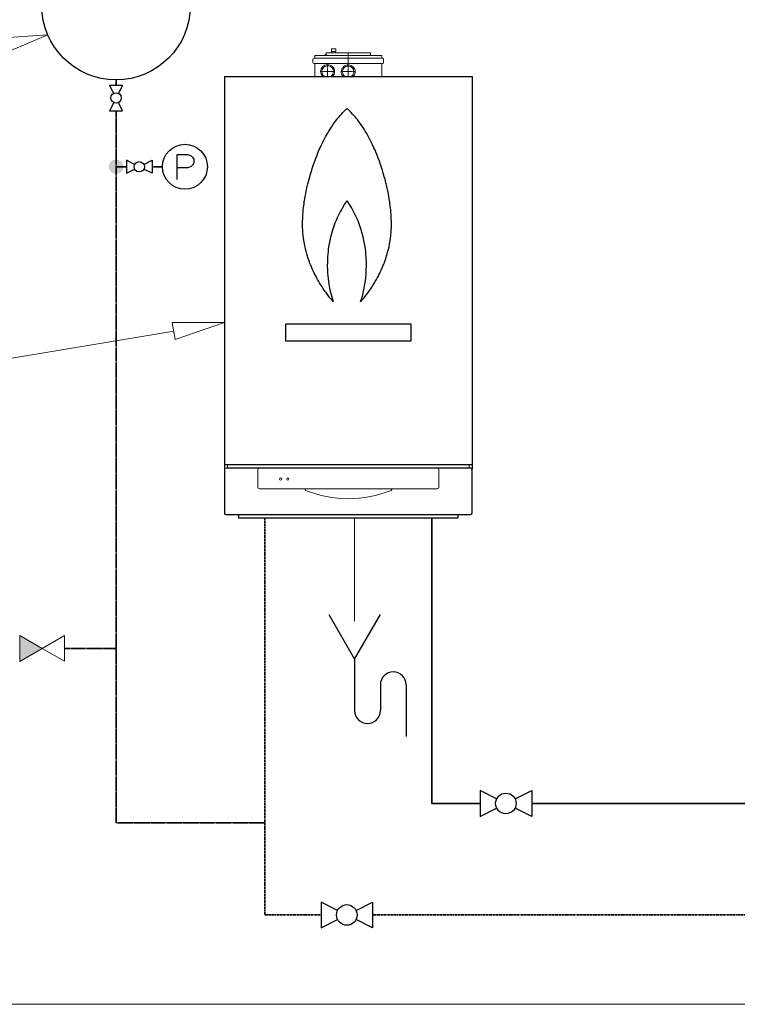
# Model space of a CAD drawing. Header units: millimetres. Extents: x 17747 to 112039, y -74980 to 446921.
# Tile 163 of 256: x 61556 to 62947, y -68679 to -66769. Entities that reach past the tile are written whole.
import ezdxf

# ---------------------------------------------------------------- set-up
doc = ezdxf.new("R2010")
doc.units = ezdxf.units.MM
for name, pattern in [('ACAD_ISO10W100', [18, 12, -3, 0, -3]), ('MITTE', [2, 1.25, -0.25, 0.25, -0.25]), ('phl_thick', [0]), ('VERDECKT', [9.525, 6.35, -3.175])]:
    doc.linetypes.add(name, pattern=pattern)
for name, color, linetype, lineweight in [('ARMATURY', 7, 'Continuous', 9), ('JS_VYT_POPIS - OBECNĚ', 7, 'Continuous', 5), ('TWmS_H____SYMBOLE', 7, 'Continuous', 25), ('UT_SCHÉMA_PŘÍVOD', 10, 'Continuous', 35), ('UT_SCHÉMA_SYMBOLY', 7, 'Continuous', 25), ('UT_SCHÉMA_ZPÁTEČKA', 172, 'VERDECKT', 35), ('VZT_50 POPIS - OBECNE', 7, 'Continuous', 5)]:
    doc.layers.add(name, color=color, linetype=linetype, lineweight=lineweight)

# ---------------------------------------------------------------- blocks, each defined once
blk = doc.blocks.new('_ClosedBlank')
at = {"color": 0, "linetype": 'ByBlock', "lineweight": -2}
for p, q in [((-1, 0.167), (0, 0)), ((-1, 0.167), (-1, -0.167)), ((0, 0), (-1, -0.167))]:
    blk.add_line(p, q, dxfattribs=at)

msp = doc.modelspace()

# ---------------------------------------------------------------- hatches: boundary and pattern name
h = msp.add_hatch(color=256)
h.dxf.hatch_style = 1
h.paths.add_polyline_path([(61555.5, -68014.2), (61598.8, -67989.2), (61555.5, -67964.2)])
at = {"layer": 'UT_SCHÉMA_PŘÍVOD', "linetype": 'ACAD_ISO10W100', "ltscale": 0.1}
msp.add_hatch(color=6, dxfattribs=at).paths.add_polyline_path([(61742.3, -67068.7, -1), (61742.3, -67040.7, -1)])

# ---------------------------------------------------------------- linework, layer by layer
at = {"lineweight": 5, "extrusion": (0, 1, 0)}
for p, q in [((62159.9, -66825.7), (62159.9, -66831.4)), ((62168.6, -66825.7), (62159.9, -66825.7)), ((62168.6, -66825.7), (62168.6, -66831.4)), ((62124.1, -66852.2), (62124.1, -66846.1)), ((62259.1, -66844), (62126.1, -66844)), ((62127.7, -66839), (62257.5, -66839)), ((62127.7, -66844), (62127.7, -66839)), ((62147.3, -66838.8), (62147.3, -66839)), ((62149.7, -66836.5), (62149.5, -66836.5)), ((62149.7, -66833.9), (62235.5, -66833.9)), ((62149.7, -66839), (62149.7, -66833.9)), ((62159.9, -66831.4), (62168.6, -66831.4)), ((62159.9, -66833.6), (62159.9, -66833.9)), ((62168.6, -66833.6), (62159.9, -66833.6)), ((62160.6, -66831.4), (62160.6, -66833.6)), ((62167.9, -66831.4), (62167.9, -66833.6)), ((62168.6, -66833.6), (62168.6, -66833.9)), ((62235.5, -66839), (62235.5, -66833.9)), ((62257.5, -66844), (62257.5, -66839)), ((62261.1, -66852.2), (62261.1, -66846.1)), ((62126.1, -66854.2), (62259.1, -66854.2)), ((62127.7, -66879.4), (62127.7, -66854.2)), ((62257.5, -66879.4), (62257.5, -66854.2)), ((61958.3, -67633), (61958.3, -67639.4)), ((62017.1, -67642.5), (62017.1, -67676.3)), ((62368.1, -67676.3), (62368.1, -67642.5)), ((62426.8, -67639.4), (62426.8, -67633)), ((62020.1, -67679.3), (62365.1, -67679.3))]:
    msp.add_line(p, q, dxfattribs=at)
at = {"linetype": 'MITTE', "lineweight": 5}
for p, q in [((62192.6, -66833.9), (62192.6, -66879.4)), ((62152.4, -66856.5), (62152.4, -66879.4)), ((62138.9, -66870.1), (62165.9, -66870.1)), ((62179.1, -66870.1), (62206.1, -66870.1))]:
    msp.add_line(p, q, dxfattribs=at)
at = {"lineweight": -2, "extrusion": (0, 1, 0)}
for p, q in [((61952.8, -66879.4), (61952.8, -67641.3)), ((61952.8, -66879.4), (62432.4, -66879.4)), ((62432.4, -66879.4), (62432.4, -67641.3)), ((61952.6, -67642.4), (61952.6, -67726.4)), ((62432.4, -67633), (61952.8, -67633)), ((62429.6, -67639.4), (61955.6, -67639.4)), ((62432.6, -67726.4), (62432.6, -67642.4)), ((61955.6, -67729.4), (62429.6, -67729.4)), ((61980.5, -67736.4), (61980.5, -67729.4)), ((62404.7, -67736.4), (61980.5, -67736.4)), ((62404.7, -67729.4), (62404.7, -67736.4))]:
    msp.add_line(p, q, dxfattribs=at)
at = {"lineweight": 5, "flags": 128}
msp.add_lwpolyline([(62109.2, -67679.3), (62109.3, -67682.4, 0.194451), (62276, -67682.4), (62277.9, -67679.3)], format="xyb", dxfattribs=at)
at = {"lineweight": 5}
for centre, radius in [((62061.4, -67660.5), 2.09), ((62075.4, -67660.5), 2.08)]:
    msp.add_circle(centre, radius, dxfattribs=at)
for centre, radius, start, end in [((62126.1, -66846.1), 2.03, 90, 180), ((62149.5, -66838.8), 2.25, 90, 180), ((62259.1, -66846.1), 2.03, 0, 90), ((62126.1, -66852.2), 2.03, 180, 270), ((62152.4, -66870.1), 13.5, 316.0921, 223.9079), ((62152.4, -66870.1), 11.2, 0, 236.3761), ((62259.1, -66852.2), 2.03, 270, 0), ((62152.4, -66870.1), 11.2, 303.6239, 0), ((61955.6, -67642.4), 3, 90, 180), ((62020.1, -67642.5), 3, 90, 180), ((62365.1, -67642.5), 3, 0, 90), ((62020.1, -67676.3), 3, 180, 270), ((62365.1, -67676.3), 3, 270, 0)]:
    msp.add_arc(centre, radius, start, end, dxfattribs=at)
at = {"lineweight": -2}
for centre, start, end in [((62429.6, -67642.4), 0, 90), ((61955.6, -67726.4), 180, 270), ((62429.6, -67726.4), 270, 0)]:
    msp.add_arc(centre, 3, start, end, dxfattribs=at)
at = {"lineweight": 5}
for centre, start_param, end_param in [((62192.4, -66870.1), -3.141593, 1.007568), ((62192.4, -66870.4), -3.124957, -0.016635), ((62192.4, -66870.1), 2.134024, 3.141593)]:
    msp.add_ellipse(centre, major_axis=(-11.2, 0), ratio=0.984808, start_param=start_param, end_param=end_param, dxfattribs=at)
msp.add_open_spline([(62202.3, -66879.4), (62203.3, -66878.3), (62204.2, -66877.1), (62205.5, -66874.2), (62205.8, -66872.5), (62205.9, -66869), (62205.6, -66867.3), (62204.4, -66864.1), (62203.5, -66862.6), (62201.1, -66860), (62199.6, -66859), (62196.4, -66857.6), (62194.7, -66857.1), (62191.2, -66857), (62189.4, -66857.3), (62186.1, -66858.5), (62184.6, -66859.4), (62182, -66861.7), (62180.9, -66863.1), (62179.4, -66866.3), (62179, -66868), (62178.8, -66871.4), (62179.1, -66873.2), (62180.2, -66876.4), (62181.1, -66877.9), (62182.3, -66879.3), (62182.4, -66879.4), (62182.4, -66879.4)], degree=3, knots=[6.100512, 6.100512, 6.100512, 6.100512, 10.534012, 10.534012, 15.788966, 15.788966, 21.048173, 21.048173, 26.319565, 26.319565, 31.60344, 31.60344, 36.892741, 36.892741, 42.177885, 42.177885, 47.451857, 47.451857, 52.713492, 52.713492, 57.968562, 57.968562, 63.227195, 63.227195, 68.497687, 68.497687, 68.734389, 68.734389, 68.734389, 68.734389], dxfattribs=at)
at = {"layer": 'ARMATURY', "ltscale": 2}
for p, q in [((61555.5, -67964.2), (61598.8, -67989.2)), ((61555.5, -68014.2), (61555.5, -67964.2)), ((61599, -67988.9), (61642.3, -67963.9)), ((61642.3, -67963.9), (61642.3, -68013.9)), ((61598.8, -67989.2), (61555.5, -68014.2)), ((61642.3, -68013.9), (61599, -67988.9))]:
    msp.add_line(p, q, dxfattribs=at)
at = {"layer": 'JS_VYT_POPIS - OBECNĚ', "linetype": 'ByBlock'}
msp.add_lwpolyline([(61854.2, -67373.4), (61167.3, -67488.1)], dxfattribs=at)
at = {"layer": 'TWmS_H____SYMBOLE', "color": 250}
for p, q in [((62184.2, -66947.4), (62186.8, -66944.9)), ((62186.8, -66944.9), (62188.6, -66943.2)), ((62188.6, -66943.2), (62190.1, -66941.9)), ((62191.7, -66943.2), (62190.1, -66941.9)), ((62193.5, -66944.9), (62191.7, -66943.2)), ((62196.1, -66947.4), (62193.5, -66944.9)), ((62167.6, -66966.5), (62170.1, -66963.3)), ((62170.1, -66963.3), (62172.5, -66960.3)), ((62172.5, -66960.3), (62174.6, -66957.8)), ((62174.6, -66957.8), (62176.9, -66955.1)), ((62176.9, -66955.1), (62179.4, -66952.4)), ((62179.4, -66952.4), (62182, -66949.6)), ((62182, -66949.6), (62184.2, -66947.4)), ((62198.2, -66949.6), (62196.1, -66947.4)), ((62200.8, -66952.4), (62198.2, -66949.6)), ((62203.3, -66955.1), (62200.8, -66952.4)), ((62205.6, -66957.8), (62203.3, -66955.1)), ((62207.7, -66960.3), (62205.6, -66957.8)), ((62210.1, -66963.3), (62207.7, -66960.3)), ((62212.6, -66966.5), (62210.1, -66963.3)), ((62154.7, -66985.9), (62157.1, -66982)), ((62157.1, -66982), (62159.7, -66977.9)), ((62159.7, -66977.9), (62162.7, -66973.4)), ((62162.7, -66973.4), (62164.7, -66970.6)), ((62164.7, -66970.6), (62166.1, -66968.6)), ((62166.1, -66968.6), (62167.6, -66966.5)), ((62214.1, -66968.6), (62212.6, -66966.5)), ((62215.5, -66970.6), (62214.1, -66968.6)), ((62217.5, -66973.4), (62215.5, -66970.6)), ((62220.5, -66977.9), (62217.5, -66973.4)), ((62223.2, -66982), (62220.5, -66977.9)), ((62225.5, -66985.9), (62223.2, -66982)), ((62143.3, -67006.7), (62145.9, -67001.6)), ((62145.9, -67001.6), (62148.6, -66996.4)), ((62148.6, -66996.4), (62152.1, -66990.3)), ((62152.1, -66990.3), (62154.7, -66985.9)), ((62228.2, -66990.3), (62225.5, -66985.9)), ((62231.6, -66996.4), (62228.2, -66990.3)), ((62234.3, -67001.6), (62231.6, -66996.4)), ((62236.9, -67006.7), (62234.3, -67001.6)), ((62133.8, -67027.6), (62136.4, -67021.5)), ((62136.4, -67021.5), (62138, -67017.8)), ((62138, -67017.8), (62140.8, -67011.9)), ((62140.8, -67011.9), (62143.3, -67006.7)), ((62239.5, -67011.9), (62236.9, -67006.7)), ((62242.2, -67017.8), (62239.5, -67011.9)), ((62243.8, -67021.5), (62242.2, -67017.8)), ((62246.5, -67027.6), (62243.8, -67021.5)), ((62127.4, -67044), (62129.6, -67038)), ((62129.6, -67038), (62131.9, -67032.3)), ((62131.9, -67032.3), (62133.8, -67027.6)), ((62248.4, -67032.3), (62246.5, -67027.6)), ((62250.6, -67038), (62248.4, -67032.3)), ((62252.8, -67044), (62250.6, -67038)), ((62121.6, -67061.2), (62122.5, -67058.4)), ((62122.5, -67058.4), (62123.9, -67054)), ((62123.9, -67054), (62125.1, -67050.3)), ((62125.1, -67050.3), (62127.4, -67044)), ((62255.1, -67050.3), (62252.8, -67044)), ((62256.3, -67054), (62255.1, -67050.3)), ((62257.8, -67058.4), (62256.3, -67054)), ((62258.7, -67061.2), (62257.8, -67058.4)), ((62115.3, -67083.3), (62116.5, -67078.8)), ((62116.5, -67078.8), (62117.8, -67074)), ((62117.8, -67074), (62118.6, -67071.1)), ((62118.6, -67071.1), (62119.8, -67066.9)), ((62119.8, -67066.9), (62121.6, -67061.2)), ((62260.4, -67066.9), (62258.7, -67061.2)), ((62261.6, -67071.1), (62260.4, -67066.9)), ((62262.4, -67074), (62261.6, -67071.1)), ((62263.8, -67078.8), (62262.4, -67074)), ((62264.9, -67083.3), (62263.8, -67078.8)), ((62111.1, -67101.7), (62112.2, -67096.3)), ((62112.2, -67096.3), (62113, -67092.7)), ((62113, -67092.7), (62114.1, -67088.1)), ((62114.1, -67088.1), (62115.3, -67083.3)), ((62266.1, -67088.1), (62264.9, -67083.3)), ((62267.2, -67092.7), (62266.1, -67088.1)), ((62268, -67096.3), (62267.2, -67092.7)), ((62269.2, -67101.7), (62268, -67096.3)), ((62107.3, -67122.9), (62108.2, -67116.9)), ((62108.2, -67116.9), (62109.1, -67112.2)), ((62109.1, -67112.2), (62110, -67107.2)), ((62110, -67107.2), (62111.1, -67101.7)), ((62270.3, -67107.2), (62269.2, -67101.7)), ((62271.2, -67112.2), (62270.3, -67107.2)), ((62272, -67116.9), (62271.2, -67112.2)), ((62272.9, -67122.9), (62272, -67116.9)), ((62105.4, -67138.5), (62105.8, -67134.6)), ((62105.8, -67134.6), (62106.3, -67130.3)), ((62106.3, -67130.3), (62106.8, -67126.1)), ((62106.8, -67126.1), (62107.3, -67122.9)), ((62273.4, -67126.1), (62272.9, -67122.9)), ((62273.9, -67130.3), (62273.4, -67126.1)), ((62274.4, -67134.6), (62273.9, -67130.3)), ((62274.9, -67138.5), (62274.4, -67134.6)), ((62104.2, -67155.4), (62104.4, -67151.4)), ((62104.4, -67151.4), (62104.6, -67148.2)), ((62104.6, -67148.2), (62105, -67143)), ((62105, -67143), (62105.4, -67138.5)), ((62275.3, -67143), (62274.9, -67138.5)), ((62275.7, -67148.2), (62275.3, -67143)), ((62275.9, -67151.4), (62275.7, -67148.2)), ((62276, -67155.4), (62275.9, -67151.4)), ((62104, -67162.3), (62104.1, -67159.4)), ((62104, -67165.8), (62104, -67162.3)), ((62104, -67168.7), (62104, -67165.8)), ((62104.1, -67172.1), (62104, -67168.7)), ((62104.1, -67159.4), (62104.2, -67155.4)), ((62104.4, -67177.9), (62104.1, -67172.1)), ((62275.8, -67177.9), (62276.1, -67172.1)), ((62276.2, -67159.4), (62276, -67155.4)), ((62276.1, -67172.1), (62276.2, -67168.7)), ((62276.2, -67162.3), (62276.2, -67159.4)), ((62276.2, -67165.8), (62276.2, -67162.3)), ((62276.2, -67168.7), (62276.2, -67165.8)), ((62104.7, -67181.5), (62104.4, -67177.9)), ((62105.3, -67188.1), (62104.7, -67181.5)), ((62106, -67194.2), (62105.3, -67188.1)), ((62274.2, -67194.2), (62275, -67188.1)), ((62275, -67188.1), (62275.6, -67181.5)), ((62275.6, -67181.5), (62275.8, -67177.9)), ((62106.9, -67200.1), (62106, -67194.2)), ((62107.8, -67205), (62106.9, -67200.1)), ((62108.8, -67209.8), (62107.8, -67205)), ((62109.8, -67214.4), (62108.8, -67209.8)), ((62270.4, -67214.4), (62271.5, -67209.8)), ((62271.5, -67209.8), (62272.4, -67205)), ((62272.4, -67205), (62273.3, -67200.1)), ((62273.3, -67200.1), (62274.2, -67194.2)), ((62110.9, -67218.7), (62109.8, -67214.4)), ((62112.3, -67223.9), (62110.9, -67218.7)), ((62113.3, -67227.3), (62112.3, -67223.9)), ((62114.4, -67230.7), (62113.3, -67227.3)), ((62115.5, -67234.3), (62114.4, -67230.7)), ((62264.7, -67234.3), (62265.9, -67230.7)), ((62265.9, -67230.7), (62266.9, -67227.3)), ((62266.9, -67227.3), (62267.9, -67223.9)), ((62267.9, -67223.9), (62269.4, -67218.7)), ((62269.4, -67218.7), (62270.4, -67214.4)), ((62116.4, -67236.6), (62115.5, -67234.3)), ((62117.4, -67239.7), (62116.4, -67236.6)), ((62118.3, -67242.1), (62117.4, -67239.7)), ((62119.4, -67244.9), (62118.3, -67242.1)), ((62120.4, -67247.2), (62119.4, -67244.9)), ((62122, -67251.1), (62120.4, -67247.2)), ((62258.2, -67251.1), (62259.8, -67247.2)), ((62259.8, -67247.2), (62260.8, -67244.9)), ((62260.8, -67244.9), (62261.9, -67242.1)), ((62261.9, -67242.1), (62262.8, -67239.7)), ((62262.8, -67239.7), (62263.9, -67236.6)), ((62263.9, -67236.6), (62264.7, -67234.3)), ((62123.4, -67254.3), (62122, -67251.1)), ((62125, -67257.8), (62123.4, -67254.3)), ((62126.6, -67261.2), (62125, -67257.8)), ((62128.3, -67264.6), (62126.6, -67261.2)), ((62130, -67267.8), (62128.3, -67264.6)), ((62131.8, -67271.1), (62130, -67267.8)), ((62248.5, -67271.1), (62250.3, -67267.8)), ((62250.3, -67267.8), (62251.9, -67264.6)), ((62251.9, -67264.6), (62253.6, -67261.2)), ((62253.6, -67261.2), (62255.2, -67257.8)), ((62255.2, -67257.8), (62256.8, -67254.3)), ((62256.8, -67254.3), (62258.2, -67251.1)), ((62133.1, -67273.5), (62131.8, -67271.1)), ((62135.4, -67277.5), (62133.1, -67273.5)), ((62137, -67280.2), (62135.4, -67277.5)), ((62138.8, -67283.1), (62137, -67280.2)), ((62140.4, -67285.7), (62138.8, -67283.1)), ((62142.3, -67288.5), (62140.4, -67285.7)), ((62144, -67291.2), (62142.3, -67288.5)), ((62236.2, -67291.2), (62238, -67288.5)), ((62238, -67288.5), (62239.8, -67285.7)), ((62239.8, -67285.7), (62241.4, -67283.1)), ((62241.4, -67283.1), (62243.2, -67280.2)), ((62243.2, -67280.2), (62244.9, -67277.5)), ((62244.9, -67277.5), (62247.2, -67273.5)), ((62247.2, -67273.5), (62248.5, -67271.1)), ((62145.8, -67293.8), (62144, -67291.2)), ((62147.7, -67296.5), (62145.8, -67293.8)), ((62149.4, -67298.9), (62147.7, -67296.5)), ((62152.3, -67302.7), (62149.4, -67298.9)), ((62155, -67306.2), (62152.3, -67302.7)), ((62157.6, -67309.5), (62155, -67306.2)), ((62222.6, -67309.5), (62225.3, -67306.2)), ((62225.3, -67306.2), (62228, -67302.7)), ((62228, -67302.7), (62230.8, -67298.9)), ((62230.8, -67298.9), (62232.5, -67296.5)), ((62232.5, -67296.5), (62234.4, -67293.8)), ((62234.4, -67293.8), (62236.2, -67291.2)), ((62160.5, -67313), (62157.6, -67309.5)), ((62163.8, -67316.9), (62160.5, -67313)), ((62216.4, -67316.9), (62219.7, -67313)), ((62219.7, -67313), (62222.6, -67309.5))]:
    msp.add_line(p, q, dxfattribs=at)
for points in [[(62163.8, -67316.9), (62160.4, -67305.6), (62158.3, -67297), (62156.8, -67290.2), (62155.4, -67282.3), (62153.9, -67271.2), (62153, -67261.2), (62152.7, -67255.2), (62152.5, -67247.5), (62152.6, -67239), (62152.8, -67233.7), (62153, -67229.6), (62153.5, -67224.1), (62153.9, -67219.4), (62154.5, -67214.6), (62155.1, -67210.3), (62156.1, -67204.5), (62157.3, -67197.9), (62158.9, -67190.8), (62160.6, -67184.5), (62162.8, -67176.9), (62164.7, -67171), (62167.4, -67163.7), (62169.5, -67158.5), (62171.2, -67154.4), (62172.9, -67150.7), (62174.7, -67147), (62176.7, -67142.9), (62179.1, -67138.6), (62181.7, -67133.9), (62185.5, -67127.8), (62187.6, -67124.7), (62188.7, -67123), (62190.1, -67121)], [(62216.4, -67316.9), (62219.8, -67305.6), (62221.9, -67297), (62223.4, -67290.2), (62224.8, -67282.3), (62226.3, -67271.2), (62227.2, -67261.2), (62227.5, -67255.2), (62227.7, -67247.5), (62227.6, -67239), (62227.4, -67233.7), (62227.2, -67229.6), (62226.8, -67224.1), (62226.3, -67219.4), (62225.7, -67214.6), (62225.1, -67210.3), (62224.1, -67204.5), (62222.9, -67197.9), (62221.3, -67190.8), (62219.7, -67184.5), (62217.5, -67176.9), (62215.5, -67171), (62212.8, -67163.7), (62210.8, -67158.5), (62209, -67154.4), (62207.3, -67150.7), (62205.5, -67147), (62203.5, -67142.9), (62201.1, -67138.6), (62198.5, -67133.9), (62194.7, -67127.8), (62192.7, -67124.7), (62191.5, -67123), (62190.1, -67121)]]:
    msp.add_lwpolyline(points, dxfattribs=at)
msp.add_lwpolyline([(62071.6, -67359.1), (62313.6, -67359.1), (62313.6, -67393.2), (62071.6, -67393.2)], close=True, dxfattribs=at)
at = {"layer": 'UT_SCHÉMA_PŘÍVOD', "color": 6, "linetype": 'ACAD_ISO10W100', "ltscale": 0.1}
for p, q in [((61742.3, -66896.2), (61742.3, -66886.2)), ((61742.3, -66946.2), (61742.3, -67054.7)), ((61742.3, -67336.7), (61742.3, -67054.7)), ((61762.3, -67054.7), (61742.3, -67054.7)), ((61832.3, -67054.7), (61812.3, -67054.7)), ((61742.3, -68327.7), (61742.3, -67336.7)), ((61742.3, -67988.9), (61642.3, -67988.9)), ((61742.3, -67988.9), (61742.3, -67988.9)), ((61742.3, -68327.7), (62030.5, -68327.7)), ((61742.3, -68327.7), (61742.3, -68327.7))]:
    msp.add_line(p, q, dxfattribs=at)
at = {"layer": 'UT_SCHÉMA_PŘÍVOD'}
for p, q in [((62354.7, -67736.4), (62354.7, -68290)), ((62354.7, -68290), (62448.1, -68290)), ((62548.1, -68289.8), (62974.6, -68289.8))]:
    msp.add_line(p, q, dxfattribs=at)
at = {"layer": 'UT_SCHÉMA_SYMBOLY'}
for p, q in [((61737.8, -66912.3), (61729.8, -66896.2)), ((61729.8, -66896.2), (61754.8, -66896.2)), ((61754.8, -66896.2), (61746.8, -66912.3)), ((61737.8, -66930.2), (61729.8, -66946.2)), ((61754.8, -66946.2), (61746.8, -66930.2)), ((61729.8, -66946.2), (61754.8, -66946.2)), ((61860.5, -67079.7), (61860.5, -67031.1)), ((61860.5, -67031.1), (61881.2, -67031.1)), ((61881.2, -67031.1), (61888, -67033.3)), ((61888, -67033.3), (61890.5, -67035.8)), ((61890.5, -67035.8), (61892.8, -67040.2)), ((61892.8, -67040.2), (61892.8, -67047.3)), ((61778.4, -67050.2), (61762.3, -67042.2)), ((61762.3, -67042.2), (61762.3, -67067.2)), ((61762.3, -67067.2), (61778.4, -67059.2)), ((61796.3, -67050.2), (61812.3, -67042.2)), ((61812.3, -67067.2), (61796.3, -67059.2)), ((61812.3, -67042.2), (61812.3, -67067.2)), ((61881.3, -67056.5), (61860.5, -67056.5)), ((61888.2, -67054.2), (61881.3, -67056.5)), ((61890.5, -67051.9), (61888.2, -67054.2)), ((61892.8, -67047.3), (61890.5, -67051.9)), ((62154.8, -67923), (62204.8, -68009.6)), ((62204.8, -68009.6), (62254.8, -67923)), ((62204.8, -68009.6), (62204.8, -68109.6)), ((62254.8, -68059.6), (62254.8, -68109.6)), ((62304.8, -68059.6), (62304.8, -68159.6)), ((62480.2, -68280.9), (62448.1, -68264.8)), ((62448.1, -68264.8), (62448.1, -68314.8)), ((62516, -68280.9), (62548.1, -68264.8)), ((62548.1, -68264.8), (62548.1, -68314.8)), ((62448.1, -68314.8), (62480.2, -68298.8)), ((62548.1, -68314.8), (62516, -68298.8)), ((62171.8, -68497.2), (62139.7, -68481.1)), ((62139.7, -68481.1), (62139.7, -68531.1)), ((62207.6, -68497.2), (62239.7, -68481.1)), ((62239.7, -68481.1), (62239.7, -68531.1)), ((62139.7, -68531.1), (62171.8, -68515.1)), ((62239.7, -68531.1), (62207.6, -68515.1))]:
    msp.add_line(p, q, dxfattribs=at)
for centre, radius in [((61742.3, -66742.2), 144), ((61742.3, -66921.2), 10), ((61875.9, -67054.7), 43.6), ((61787.3, -67054.7), 10), ((62498.1, -68289.8), 20), ((62189.7, -68506.1), 20)]:
    msp.add_circle(centre, radius, dxfattribs=at)
for centre, start, end in [((62279.8, -68059.6), 0, 180), ((62229.8, -68109.6), 180, 0)]:
    msp.add_arc(centre, 25, start, end, dxfattribs=at)
at = {"layer": 'UT_SCHÉMA_ZPÁTEČKA', "ltscale": 0.3}
for p, q in [((62030.5, -67736.4), (62030.5, -68506.1)), ((62030.5, -68506.1), (62139.7, -68506.1)), ((62974.7, -68505.8), (62239.7, -68506.1))]:
    msp.add_line(p, q, dxfattribs=at)
at = {"layer": 'VZT_50 POPIS - OBECNE', "linetype": 'phl_thick'}
for p, q in [((62204.8, -67736.4), (62204.8, -67936.4)), ((57168, -68679.4), (76932.8, -68679.4))]:
    msp.add_line(p, q, dxfattribs=at)

# ---------------------------------------------------------------- block references
at = {"layer": 'JS_VYT_POPIS - OBECNĚ', "xscale": 100, "yscale": 100, "zscale": 100}
for p, rotation in [((61609.8, -66798.5), 13.40325721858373), ((61952.8, -67357), 9.473222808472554)]:
    msp.add_blockref('_ClosedBlank', p, dxfattribs=dict(at, rotation=rotation))

doc.saveas('drawing.dxf')
